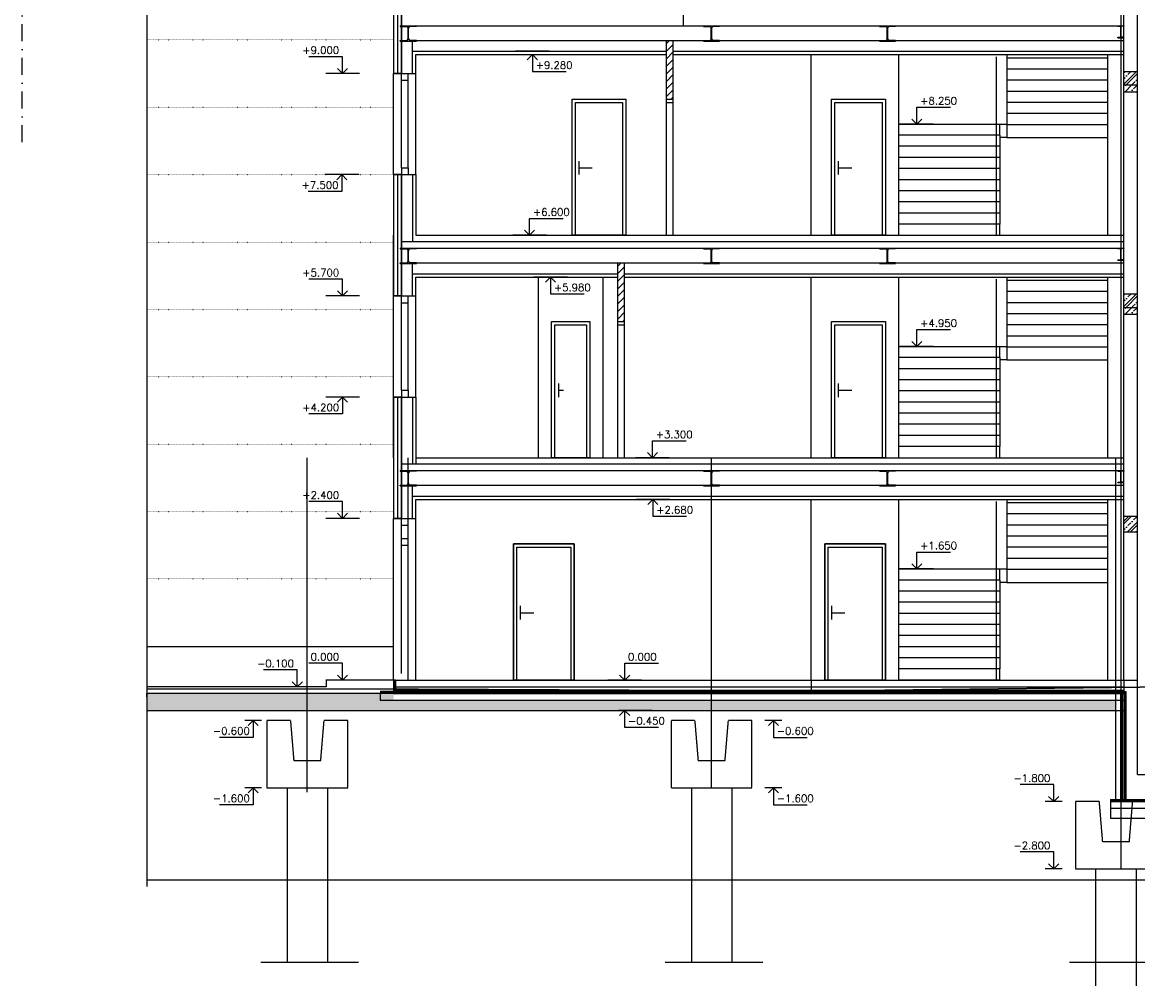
# Model space of a CAD drawing. Header units: millimetres. Extents: x 6435372 to 7248404, y 1559872 to 1886246.
# Tile 13 of 208: x 6646314 to 6662866, y 1568511 to 1582805. Entities that reach past the tile are written whole.
import ezdxf
from ezdxf.enums import TextEntityAlignment as Align

# ---------------------------------------------------------------- set-up
doc = ezdxf.new("R2010")
doc.units = ezdxf.units.MM
for name, pattern in [('DASHDOT', [1, 0.5, -0.25, 0, -0.25]), ('DASHED', [0.75, 0.5, -0.25]), ('DOT', [6.35, 0, -6.35]), ('IZOLACE_VODOTESNA_0.5', [30, 15, -15])]:
    doc.linetypes.add(name, pattern=pattern)
doc.layers.add('matrice DPS', color=122, linetype='Continuous')
doc.layers.add('pohledy', color=7, linetype='Continuous', lineweight=25)
doc.styles.get("Standard").update_dxf_attribs({"font": 'romans.shx'})
doc.linetypes.add('IZOLACE_POLYSTYREN_EXPANDOVANY', pattern='A,1,[224,CADKON.SHX,S=0.01,R=0,X=-0.5,Y=-1.74],-2', length=3)
doc.linetypes.add('IZOLACE_PROTIOTRESOVA', pattern='A,0.001,[219,CADKON.SHX,S=1,R=0,X=0,Y=0],-1,[219,CADKON.SHX,S=1,R=180,X=1,Y=0],-1', length=2.001)
doc.linetypes.add('IZOLACE_TEPELNA_U', pattern='A,0.00254,-2.54,[216,CADKON.SHX,S=2.54,R=0,X=-2.54,Y=0],-15.24,[216,CADKON.SHX,S=2.54,R=180,X=2.54,Y=0],-2.54', length=20.32254)
doc.linetypes.add('PRERUSENI', pattern='A,60,[100,CADKON.SHX,S=2.5,R=0,X=0,Y=0],-10', length=70)
pattern_1 = [(45, (6565097.95, 1436262.96), (-106.06602, 106.06602), []), (45, (6565140.38, 1436262.96), (-106.06602, 106.06602), []), (45, (6565225.23, 1436262.96), (-63.63961, 148.49242), [60, -30, 0, -30])]

# ---------------------------------------------------------------- blocks, each defined once
blk = doc.blocks.new('*U1125')
at = {"color": 0, "linetype": 'ByBlock', "lineweight": -2}
blk.add_lwpolyline([(-1.5, 1.5), (0, 0), (1.5, 1.5), (0, 0), (0, 5), (10, 5)], dxfattribs=at)
blk = doc.blocks.new('*U1126')
at = {"color": 0, "linetype": 'ByBlock', "lineweight": -2}
blk.add_lwpolyline([(-1.5, 1.5), (0, 0), (1.5, 1.5), (0, 0), (0, 5), (10, 5)], dxfattribs=at)
blk = doc.blocks.new('*U1137')
at = {"color": 0, "linetype": 'ByBlock', "lineweight": -2}
blk.add_lwpolyline([(-1.5, -1.5), (0, 0), (1.5, -1.5), (0, 0), (0, -5), (10, -5)], dxfattribs=at)
blk = doc.blocks.new('*U1118')
at = {"layer": 'pohledy'}
for p, q in [((450, 2020), (-450, 2020)), ((-450, 2020), (-450, 0)), ((450, 0), (450, 2020)), ((-450, 0), (450, 0))]:
    blk.add_line(p, q, dxfattribs=at)
blk = doc.blocks.new('*U1146')
at = {"color": 0, "linetype": 'ByBlock', "lineweight": -2}
blk.add_lwpolyline([(-1.5, 1.5), (0, 0), (1.5, 1.5), (0, 0), (0, 5), (10, 5)], dxfattribs=at)
blk = doc.blocks.new('*U1145')
at = {"color": 0, "linetype": 'ByBlock', "lineweight": -2}
blk.add_lwpolyline([(-1.5, 1.5), (0, 0), (1.5, 1.5), (0, 0), (0, 5), (10, 5)], dxfattribs=at)
blk = doc.blocks.new('CK_S_EXT_HEAHEA240')
for p, q in [((-120, 115), (120, 115)), ((-120, 115), (-120, 103)), ((-120, 103), (-24.75, 103)), ((-3.75, -82), (-3.75, 82)), ((3.75, -82), (3.75, 82)), ((120, 103), (24.75, 103)), ((120, 115), (120, 103)), ((-120, -115), (-120, -103)), ((-120, -103), (-24.75, -103)), ((-120, -115), (120, -115)), ((120, -103), (24.75, -103)), ((120, -115), (120, -103))]:
    blk.add_line(p, q)
for centre, start, end in [((-24.75, 82), 0, 90), ((24.75, 82), 90, 180), ((-24.75, -82), 270, 0), ((24.75, -82), 180, 270)]:
    blk.add_arc(centre, 21, start, end)
blk = doc.blocks.new('*U1154')
at = {"color": 0, "linetype": 'ByBlock', "lineweight": -2}
blk.add_lwpolyline([(-1.5, -1.5), (0, 0), (1.5, -1.5), (0, 0), (0, -5), (10, -5)], dxfattribs=at)
blk = doc.blocks.new('*U1155')
at = {"color": 0, "linetype": 'ByBlock', "lineweight": -2}
blk.add_lwpolyline([(-1.5, -1.5), (0, 0), (1.5, -1.5), (0, 0), (0, -5), (10, -5)], dxfattribs=at)
blk = doc.blocks.new('*U1144')
at = {"color": 0, "linetype": 'ByBlock', "lineweight": -2}
blk.add_lwpolyline([(-1.5, 1.5), (0, 0), (1.5, 1.5), (0, 0), (0, 5), (10, 5)], dxfattribs=at)
blk = doc.blocks.new('*U1143')
at = {"color": 0, "linetype": 'ByBlock', "lineweight": -2}
blk.add_lwpolyline([(-1.5, 1.5), (0, 0), (1.5, 1.5), (0, 0), (0, 5), (10, 5)], dxfattribs=at)
blk = doc.blocks.new('*U1148')
at = {"color": 0, "linetype": 'ByBlock', "lineweight": -2}
blk.add_lwpolyline([(-1.5, -1.5), (0, 0), (1.5, -1.5), (0, 0), (0, -5), (10, -5)], dxfattribs=at)
blk = doc.blocks.new('*U1142')
at = {"color": 0, "linetype": 'ByBlock', "lineweight": -2}
blk.add_lwpolyline([(-1.5, 1.5), (0, 0), (1.5, 1.5), (0, 0), (0, 5), (10, 5)], dxfattribs=at)
blk = doc.blocks.new('*U1147')
at = {"color": 0, "linetype": 'ByBlock', "lineweight": -2}
blk.add_lwpolyline([(-1.5, -1.5), (0, 0), (1.5, -1.5), (0, 0), (0, -5), (10, -5)], dxfattribs=at)
blk = doc.blocks.new('*U1127')
at = {"color": 0, "linetype": 'ByBlock', "lineweight": -2}
blk.add_lwpolyline([(-1.5, 1.5), (0, 0), (1.5, 1.5), (0, 0), (0, 5), (10, 5)], dxfattribs=at)
blk = doc.blocks.new('*U1132')
at = {"color": 0, "linetype": 'ByBlock', "lineweight": -2}
blk.add_lwpolyline([(-1.5, 1.5), (0, 0), (1.5, 1.5), (0, 0), (0, 5), (10, 5)], dxfattribs=at)
blk = doc.blocks.new('*U1131')
at = {"color": 0, "linetype": 'ByBlock', "lineweight": -2}
blk.add_lwpolyline([(-1.5, 1.5), (0, 0), (1.5, 1.5), (0, 0), (0, 5), (10, 5)], dxfattribs=at)
blk = doc.blocks.new('*U1130')
at = {"color": 0, "linetype": 'ByBlock', "lineweight": -2}
blk.add_lwpolyline([(-1.5, 1.5), (0, 0), (1.5, 1.5), (0, 0), (0, 5), (10, 5)], dxfattribs=at)
blk = doc.blocks.new('CK_S_EXT_IPEIPE180')
for p, q in [((-45.5, 90), (45.5, 90)), ((-45.5, 90), (-45.5, 82)), ((-45.5, 82), (-11.65, 82)), ((-2.65, -73), (-2.65, 73)), ((2.65, -73), (2.65, 73)), ((45.5, 82), (11.65, 82)), ((45.5, 90), (45.5, 82)), ((-45.5, -90), (-45.5, -82)), ((-45.5, -82), (-11.65, -82)), ((-45.5, -90), (45.5, -90)), ((45.5, -82), (11.65, -82)), ((45.5, -90), (45.5, -82))]:
    blk.add_line(p, q)
for centre, start, end in [((-11.65, 73), 0, 90), ((11.65, 73), 90, 180), ((-11.65, -73), 270, 0), ((11.65, -73), 180, 270)]:
    blk.add_arc(centre, 9, start, end)
blk = doc.blocks.new('*U1166')
at = {"color": 0, "linetype": 'ByBlock', "lineweight": -2}
blk.add_lwpolyline([(-1.5, -1.5), (0, 0), (1.5, -1.5), (0, 0), (0, -5), (10, -5)], dxfattribs=at)
blk = doc.blocks.new('*U1167')
at = {"color": 0, "linetype": 'ByBlock', "lineweight": -2}
blk.add_lwpolyline([(-1.5, -1.5), (0, 0), (1.5, -1.5), (0, 0), (0, -5), (10, -5)], dxfattribs=at)
blk = doc.blocks.new('*U1168')
at = {"color": 0, "linetype": 'ByBlock', "lineweight": -2}
blk.add_lwpolyline([(-1.5, -1.5), (0, 0), (1.5, -1.5), (0, 0), (0, -5), (10, -5)], dxfattribs=at)
blk = doc.blocks.new('*U1169')
at = {"color": 0, "linetype": 'ByBlock', "lineweight": -2}
blk.add_lwpolyline([(-1.5, -1.5), (0, 0), (1.5, -1.5), (0, 0), (0, -5), (10, -5)], dxfattribs=at)
blk = doc.blocks.new('*U1153')
at = {"color": 0, "linetype": 'ByBlock', "lineweight": -2}
blk.add_lwpolyline([(-1.5, -1.5), (0, 0), (1.5, -1.5), (0, 0), (0, -5), (10, -5)], dxfattribs=at)
blk = doc.blocks.new('*U1172')
at = {"color": 0, "linetype": 'ByBlock', "lineweight": -2}
blk.add_lwpolyline([(-1.5, 1.5), (0, 0), (1.5, 1.5), (0, 0), (0, 5), (10, 5)], dxfattribs=at)
blk = doc.blocks.new('*U1173')
at = {"color": 0, "linetype": 'ByBlock', "lineweight": -2}
blk.add_lwpolyline([(-1.5, 1.5), (0, 0), (1.5, 1.5), (0, 0), (0, 5), (10, 5)], dxfattribs=at)

msp = doc.modelspace()

# ---------------------------------------------------------------- hatches: boundary and pattern name
at = {"layer": 'matrice DPS'}
h = msp.add_hatch(dxfattribs=at)
h.set_pattern_fill('ANSI31', color=256, scale=25, style=0)
h.set_pattern_definition([(45, (6565097.95, 1436262.96), (-56.1266, 56.1266), [])])
h.paths.add_polyline_path([(6655872.3, 1582325.4), (6655872.3, 1581665.4), (6655972.3, 1581665.4), (6655972.3, 1582325.4), (6655972.3, 1582375.4), (6655872.3, 1582375.4)])
h.paths.add_polyline_path([(6655152.3, 1579025.4), (6655152.3, 1578365.4), (6655252.3, 1578365.4), (6655252.3, 1579025.4), (6655252.3, 1579075.4), (6655152.3, 1579075.4)])
h.paths.add_polyline_path([(6655152.3, 1579235.4), (6655252.3, 1579235.4), (6655252.3, 1579075.4), (6655152.3, 1579075.4)], flags=0)
h.paths.add_polyline_path([(6655872.3, 1582535.4), (6655972.3, 1582535.4), (6655972.3, 1582375.4), (6655872.3, 1582375.4)], flags=0)
at = {"layer": 'matrice DPS', "transparency": 33554661}
h = msp.add_hatch(dxfattribs=at)
h.set_pattern_fill('BETON-ZELEZOBETON', color=256, scale=30, style=0)
h.set_pattern_definition([(45, (6565097.95, 1439562.96), (-106.06602, 106.06602), []), (45, (6565140.38, 1439562.96), (-106.06602, 106.06602), []), (45, (6565225.23, 1439562.96), (-63.63961, 148.49242), [60, -30, 0, -30])])
h.paths.add_polyline_path([(6664662.3, 1581875.4), (6664662.3, 1582075.4), (6664462.3, 1582075.4), (6664462.3, 1581875.4)])
h.paths.add_polyline_path([(6662862.3, 1581875.4), (6662862.3, 1582075.4), (6662662.3, 1582075.4), (6662662.3, 1581875.4)])
h = msp.add_hatch(dxfattribs=at)
h.set_pattern_fill('BETON-PROSTY', color=256, scale=30, style=0)
h.set_pattern_definition([(45, (6565097.95, 1439562.96), (-84.85281, 84.85281), []), (45, (6565182.8, 1439562.96), (-42.42641, 127.27922), [60, -30, 0, -30])])
h.paths.add_polyline_path([(6664662.3, 1581875.4), (6664462.3, 1581875.4), (6664462.3, 1581775.4), (6664662.3, 1581775.4)])
h.paths.add_polyline_path([(6662862.3, 1581875.4), (6662662.3, 1581875.4), (6662662.3, 1581775.4), (6662862.3, 1581775.4)])
h = msp.add_hatch(dxfattribs=at)
h.set_pattern_fill('BETON-ZELEZOBETON', color=256, scale=30, style=0)
h.set_pattern_definition(pattern_1)
h.paths.add_polyline_path([(6664662.3, 1578575.4), (6664662.3, 1578775.4), (6664462.3, 1578775.4), (6664462.3, 1578575.4)])
h.paths.add_polyline_path([(6662862.3, 1578575.4), (6662862.3, 1578775.4), (6662662.3, 1578775.4), (6662662.3, 1578575.4)])
h = msp.add_hatch(dxfattribs=at)
h.set_pattern_fill('BETON-PROSTY', color=256, scale=30, style=0)
h.set_pattern_definition([(45, (6565097.95, 1436262.96), (-84.85281, 84.85281), []), (45, (6565182.8, 1436262.96), (-42.42641, 127.27922), [60, -30, 0, -30])])
h.paths.add_polyline_path([(6664662.3, 1578575.4), (6664462.3, 1578575.4), (6664462.3, 1578475.4), (6664662.3, 1578475.4)])
h.paths.add_polyline_path([(6662862.3, 1578575.4), (6662662.3, 1578575.4), (6662662.3, 1578475.4), (6662862.3, 1578475.4)])
h = msp.add_hatch(dxfattribs=at)
h.set_pattern_fill('BETON-ZELEZOBETON', color=256, scale=30, style=0)
h.set_pattern_definition(pattern_1)
h.paths.add_polyline_path([(6662662.3, 1575245.4), (6662862.3, 1575245.4), (6662862.3, 1575475.4), (6662662.3, 1575475.4)])
h.paths.add_polyline_path([(6664462.3, 1575245.4), (6664662.3, 1575245.4), (6664662.3, 1575475.4), (6664462.3, 1575475.4)])
at = {"layer": 'matrice DPS'}
h = msp.add_hatch(dxfattribs=at)
h.set_pattern_fill('AR-CONC', color=256, style=0)
h.set_pattern_definition([(50, (6565097.95, 1436262.96), (182.18467, -15.93909), [19.05, -209.55]), (355, (6565097.95, 1436262.96), (-35.24283, 191.05664), [15.24, -167.64]), (100.451, (6565113.14, 1436261.63), (146.9425, 175.11669), [16.19, -178.09]), (46.1842, (6565097.95, 1436313.76), (271.07904, -42.04233), [28.575, -314.325]), (96.6356, (6565120.54, 1436310.26), (237.40423, 247.42556), [24.285, -267.135]), (351.184, (6565097.95, 1436313.76), (237.4046, 247.4251), [22.86, -251.46]), (21, (6565123.35, 1436301.06), (151.61488, -102.26552), [19.05, -209.55]), (326, (6565123.35, 1436301.06), (61.80203, 184.18797), [15.24, -167.64]), (71.4514, (6565135.99, 1436292.54), (213.4165, 81.92286), [16.19, -178.09]), (37.5, (6565097.95, 1436262.96), (3.088603, 84.55504), [0, -165.608, 0, -170.18, 0, -168.275]), (7.5, (6565097.95, 1436262.96), (66.819663, 100.180575), [0, -97.028, 0, -161.798, 0, -64.135]), (327.5, (6565041.31, 1436262.96), (135.590595, -5.728744), [0, -63.5, 0, -198.12, 0, -262.89]), (317.5, (6565015.91, 1436262.96), (148.12918, 25.42649), [0, -82.55, 0, -131.572, 0, -186.69])])
h.paths.add_polyline_path([(6657145.3, 1572682.9), (6657145.3, 1572957.9), (6657310.3, 1572957.9), (6657310.3, 1572682.9)], flags=24)
h.paths.add_polyline_path([(6650542.3, 1572845.4), (6650542.3, 1572595.4), (6656542.3, 1572595.4), (6656542.3, 1572745.4), (6651822.3, 1572745.4), (6651822.3, 1572845.4)])
h.paths.add_polyline_path([(6656542.3, 1572745.4), (6662542.3, 1572745.4), (6662542.3, 1572595.4), (6656542.3, 1572595.4)])
h.paths.add_polyline_path([(6650542.3, 1572595.4), (6650542.3, 1572845.4), (6648163, 1572845.4), (6648163, 1572595.4)])

# ---------------------------------------------------------------- linework, layer by layer
at = {"layer": 'matrice DPS', "linetype": 'PRERUSENI'}
for p, q in [((6648163, 1590167), (6648163, 1569982.4)), ((6662614.1, 1586420.4), (6662614.1, 1570235.1)), ((6649855.5, 1568860.8), (6651304.9, 1568860.8)), ((6655855.5, 1568860.8), (6657304.9, 1568860.8)), ((6661855.5, 1568860.8), (6663304.9, 1568860.8))]:
    msp.add_line(p, q, dxfattribs=at)
at = {"layer": 'matrice DPS', "linetype": 'DASHDOT', "ltscale": 500}
msp.add_line((6646313.6, 1581027), (6646313.6, 1584527), dxfattribs=at)
at = {"layer": 'matrice DPS'}
for p, q in [((6651822.3, 1583715.4), (6651822.3, 1582045.4)), ((6651942.3, 1583715.4), (6651942.3, 1582045.4)), ((6651942.3, 1582045.4), (6651942.3, 1583119.6)), ((6662662.3, 1576345.4), (6662662.3, 1583095.7)), ((6662862.3, 1576345.4), (6662862.3, 1583158.6)), ((6656127.3, 1582755.4), (6656127.3, 1583065.4)), ((6651942.3, 1582755.4), (6662662.3, 1582755.4)), ((6652102.3, 1582045.4), (6652102.3, 1582525.4)), ((6652162.3, 1582535.4), (6662662.3, 1582535.4)), ((6655872.3, 1582325.4), (6655872.3, 1582535.4)), ((6655972.3, 1582325.4), (6655972.3, 1582535.4)), ((6652102.3, 1582375.4), (6655872.3, 1582375.4)), ((6652152.3, 1582325.4), (6655872.3, 1582325.4)), ((6652152.3, 1582045.4), (6652152.3, 1582325.4)), ((6654133, 1582375.4), (6653633, 1582375.4)), ((6655872.3, 1579645.4), (6655872.3, 1582325.4)), ((6655872.3, 1581665.4), (6655872.3, 1582325.4)), ((6655972.3, 1582375.4), (6662662.3, 1582375.4)), ((6655972.3, 1582325.4), (6662662.3, 1582325.4)), ((6655972.3, 1581665.4), (6655972.3, 1582325.4)), ((6658022.3, 1579645.4), (6658022.3, 1582325.4)), ((6659322.3, 1579645.4), (6659322.3, 1582325.4)), ((6660772.3, 1579645.4), (6660772.3, 1582295.4)), ((6660922.3, 1582325.4), (6660922.3, 1582006.3)), ((6660922.3, 1582280.4), (6662422.3, 1582280.4)), ((6662422.3, 1581095.4), (6662422.3, 1582325.4)), ((6662422.3, 1579645.4), (6662422.3, 1582325.4)), ((6660922.3, 1582115.4), (6662422.3, 1582115.4)), ((6651316, 1582045.4), (6650816, 1582045.4)), ((6651822.3, 1582045.4), (6652152.3, 1582045.4)), ((6651822.3, 1580545.4), (6651822.3, 1582045.4)), ((6651942.3, 1582045.4), (6651822.3, 1582045.4)), ((6651942.3, 1581945.4), (6651942.3, 1582045.4)), ((6651942.3, 1580645.4), (6651942.3, 1581945.4)), ((6651942.3, 1581945.4), (6652042.3, 1581945.4)), ((6652042.3, 1581945.4), (6652042.3, 1582045.4)), ((6652042.3, 1580645.4), (6652042.3, 1581945.4)), ((6652152.3, 1580545.4), (6652152.3, 1582045.4)), ((6660922.3, 1582006.3), (6660922.3, 1581841.3)), ((6660922.3, 1581950.4), (6662422.3, 1581950.4)), ((6662662.3, 1582075.4), (6662862.3, 1582075.4)), ((6660922.3, 1581841.3), (6660922.3, 1581676.3)), ((6660922.3, 1581785.4), (6662422.3, 1581785.4)), ((6662662.3, 1581875.4), (6662862.3, 1581875.4)), ((6662662.3, 1581775.4), (6662862.3, 1581775.4)), ((6655872.3, 1579645.4), (6655872.3, 1581665.4)), ((6655872.3, 1581665.4), (6655972.3, 1581665.4)), ((6655872.3, 1581615.4), (6655972.3, 1581615.4)), ((6655972.3, 1579645.4), (6655972.3, 1581665.4)), ((6660922.3, 1581676.3), (6660922.3, 1581511.3)), ((6660922.3, 1581620.4), (6662422.3, 1581620.4)), ((6660922.3, 1581511.3), (6660922.3, 1581346.3)), ((6660922.3, 1581455.4), (6662422.3, 1581455.4)), ((6659322.3, 1581295.4), (6660822.3, 1581295.4)), ((6659837.9, 1581295.4), (6659337.9, 1581295.4)), ((6660822.3, 1581295.4), (6660922.3, 1581295.4)), ((6660822.3, 1581130.4), (6660822.3, 1581295.4)), ((6660922.3, 1581346.3), (6660922.3, 1581095.4)), ((6660922.3, 1581290.4), (6662422.3, 1581290.4)), ((6660822.3, 1581130.4), (6659322.3, 1581130.4)), ((6660822.3, 1581130.4), (6660822.3, 1580965.4)), ((6660822.3, 1580965.4), (6659322.3, 1580965.4)), ((6660922.3, 1581095.4), (6660822.3, 1581095.4)), ((6660822.3, 1580965.4), (6660822.3, 1580800.4)), ((6660922.3, 1581095.4), (6662422.3, 1581095.4)), ((6660822.3, 1580800.4), (6659322.3, 1580800.4)), ((6660822.3, 1580800.4), (6660822.3, 1580635.4)), ((6651942.3, 1580645.4), (6652042.3, 1580645.4)), ((6651942.3, 1580645.4), (6651942.3, 1580545.4)), ((6652042.3, 1580645.4), (6652042.3, 1580545.4)), ((6654572.3, 1580745.4), (6654572.3, 1580545.4)), ((6654572.3, 1580645.4), (6654772.3, 1580645.4)), ((6658422.3, 1580745.4), (6658422.3, 1580545.4)), ((6658422.3, 1580645.4), (6658622.3, 1580645.4)), ((6660822.3, 1580635.4), (6659322.3, 1580635.4)), ((6660822.3, 1580635.4), (6660822.3, 1580470.4)), ((6651305.5, 1580545.4), (6650805.5, 1580545.4)), ((6651822.3, 1580545.4), (6651822.3, 1578745.4)), ((6651822.3, 1580545.4), (6652152.3, 1580545.4)), ((6651942.3, 1580545.4), (6651822.3, 1580545.4)), ((6651942.3, 1578745.4), (6651942.3, 1580545.4)), ((6651942.3, 1580545.4), (6651942.3, 1578745.4)), ((6652102.3, 1580545.4), (6652102.3, 1579555.4)), ((6652152.3, 1580545.4), (6652152.3, 1579645.4)), ((6660822.3, 1580470.4), (6659322.3, 1580470.4)), ((6660822.3, 1580470.4), (6660822.3, 1580305.4)), ((6660822.3, 1580305.4), (6659322.3, 1580305.4)), ((6660822.3, 1580305.4), (6660822.3, 1580140.4)), ((6660822.3, 1580140.4), (6659322.3, 1580140.4)), ((6660822.3, 1580140.4), (6660822.3, 1579975.4)), ((6660822.3, 1579975.4), (6659322.3, 1579975.4)), ((6660822.3, 1579975.4), (6660822.3, 1579810.4)), ((6660822.3, 1579810.4), (6659322.3, 1579810.4)), ((6660822.3, 1579645.4), (6660822.3, 1579810.4)), ((6651822.3, 1576345.4), (6651822.3, 1579645.4)), ((6652152.3, 1579645.4), (6662662.3, 1579645.4)), ((6654090.8, 1579645.4), (6653590.8, 1579645.4)), ((6662662.3, 1576345.4), (6662662.3, 1579645.4)), ((6662862.3, 1576345.4), (6662862.3, 1579645.4)), ((6651942.3, 1579555.4), (6662662.3, 1579555.4)), ((6651942.3, 1579455.4), (6662662.3, 1579455.4)), ((6652102.3, 1578745.4), (6652102.3, 1579225.4)), ((6652162.3, 1579235.4), (6662662.3, 1579235.4)), ((6655152.3, 1579025.4), (6655152.3, 1579235.4)), ((6655252.3, 1579025.4), (6655252.3, 1579235.4)), ((6652102.3, 1579075.4), (6655152.3, 1579075.4)), ((6652152.3, 1579025.4), (6655152.3, 1579025.4)), ((6652152.3, 1578745.4), (6652152.3, 1579025.4)), ((6654402.4, 1579025.4), (6653902.4, 1579025.4)), ((6653972.3, 1576345.4), (6653972.3, 1579025.4)), ((6653972.3, 1576345.4), (6653972.3, 1579025.4)), ((6654930.9, 1579025.4), (6654930.9, 1576345.4)), ((6655152.3, 1578365.4), (6655152.3, 1579025.4)), ((6655252.3, 1579075.4), (6662662.3, 1579075.4)), ((6655252.3, 1579025.4), (6662662.3, 1579025.4)), ((6655252.3, 1578365.4), (6655252.3, 1579025.4)), ((6658022.3, 1576345.4), (6658022.3, 1579025.4)), ((6659322.3, 1576345.4), (6659322.3, 1579025.4)), ((6660772.3, 1576345.4), (6660772.3, 1578995.4)), ((6660922.3, 1579025.4), (6660922.3, 1578706.3)), ((6660922.3, 1578980.4), (6662422.3, 1578980.4)), ((6662422.3, 1577795.4), (6662422.3, 1579025.4)), ((6662422.3, 1576345.4), (6662422.3, 1579025.4)), ((6660922.3, 1578815.4), (6662422.3, 1578815.4)), ((6651316, 1578745.4), (6650816, 1578745.4)), ((6651822.3, 1578745.4), (6652152.3, 1578745.4)), ((6651822.3, 1577245.4), (6651822.3, 1578745.4)), ((6651942.3, 1578745.4), (6651822.3, 1578745.4)), ((6651942.3, 1578645.4), (6651942.3, 1578745.4)), ((6651942.3, 1577345.4), (6651942.3, 1578645.4)), ((6651942.3, 1578645.4), (6652042.3, 1578645.4)), ((6652042.3, 1578645.4), (6652042.3, 1578745.4)), ((6652042.3, 1577345.4), (6652042.3, 1578645.4)), ((6652152.3, 1577245.4), (6652152.3, 1578745.4)), ((6660922.3, 1578706.3), (6660922.3, 1578541.3)), ((6660922.3, 1578650.4), (6662422.3, 1578650.4)), ((6662662.3, 1578775.4), (6662862.3, 1578775.4)), ((6660922.3, 1578541.3), (6660922.3, 1578376.3)), ((6660922.3, 1578485.4), (6662422.3, 1578485.4)), ((6662662.3, 1578575.4), (6662862.3, 1578575.4)), ((6662662.3, 1578475.4), (6662862.3, 1578475.4)), ((6655152.3, 1578365.4), (6655252.3, 1578365.4)), ((6655152.3, 1576345.4), (6655152.3, 1578365.4)), ((6655152.3, 1578315.4), (6655252.3, 1578315.4)), ((6655252.3, 1576345.4), (6655252.3, 1578365.4)), ((6660922.3, 1578376.3), (6660922.3, 1578211.3)), ((6660922.3, 1578320.4), (6662422.3, 1578320.4)), ((6660922.3, 1578211.3), (6660922.3, 1578046.3)), ((6660922.3, 1578155.4), (6662422.3, 1578155.4)), ((6659322.3, 1577995.4), (6660822.3, 1577995.4)), ((6659837.9, 1577995.4), (6659337.9, 1577995.4)), ((6660822.3, 1577995.4), (6660922.3, 1577995.4)), ((6660822.3, 1577830.4), (6660822.3, 1577995.4)), ((6660922.3, 1578046.3), (6660922.3, 1577795.4)), ((6660922.3, 1577990.4), (6662422.3, 1577990.4)), ((6660822.3, 1577830.4), (6659322.3, 1577830.4)), ((6660822.3, 1577830.4), (6660822.3, 1577665.4)), ((6660922.3, 1577795.4), (6660822.3, 1577795.4)), ((6660922.3, 1577795.4), (6662422.3, 1577795.4)), ((6660822.3, 1577665.4), (6659322.3, 1577665.4)), ((6660822.3, 1577665.4), (6660822.3, 1577500.4)), ((6660822.3, 1577500.4), (6659322.3, 1577500.4)), ((6660822.3, 1577500.4), (6660822.3, 1577335.4)), ((6651942.3, 1577345.4), (6652042.3, 1577345.4)), ((6651942.3, 1577345.4), (6651942.3, 1577245.4)), ((6652042.3, 1577345.4), (6652042.3, 1577245.4)), ((6654268.8, 1577445.4), (6654268.8, 1577245.4)), ((6654268.8, 1577345.4), (6654345.8, 1577345.4)), ((6658422.3, 1577445.4), (6658422.3, 1577245.4)), ((6658422.3, 1577345.4), (6658622.3, 1577345.4)), ((6660822.3, 1577335.4), (6659322.3, 1577335.4)), ((6660822.3, 1577335.4), (6660822.3, 1577170.4)), ((6651316, 1577245.4), (6650816, 1577245.4)), ((6651822.3, 1577245.4), (6651822.3, 1575445.4)), ((6651822.3, 1577245.4), (6652152.3, 1577245.4)), ((6651872.3, 1577245.4), (6651822.3, 1577245.4)), ((6651942.3, 1577245.4), (6651822.3, 1577245.4)), ((6651942.3, 1575445.4), (6651942.3, 1577245.4)), ((6651942.3, 1577245.4), (6651942.3, 1575445.4)), ((6652102.3, 1577245.4), (6652102.3, 1576255.4)), ((6652152.3, 1577245.4), (6652152.3, 1576345.4)), ((6660822.3, 1577170.4), (6659322.3, 1577170.4)), ((6660822.3, 1577170.4), (6660822.3, 1577005.4)), ((6660822.3, 1577005.4), (6659322.3, 1577005.4)), ((6660822.3, 1577005.4), (6660822.3, 1576840.4)), ((6660822.3, 1576840.4), (6659322.3, 1576840.4)), ((6660822.3, 1576840.4), (6660822.3, 1576675.4)), ((6660822.3, 1576675.4), (6659322.3, 1576675.4)), ((6660822.3, 1576675.4), (6660822.3, 1576510.4)), ((6660822.3, 1576510.4), (6659322.3, 1576510.4)), ((6660822.3, 1576345.4), (6660822.3, 1576510.4)), ((6650542.3, 1571383.2), (6650542.3, 1576345.4)), ((6652042.3, 1573045.4), (6652042.3, 1576345.4)), ((6652152.3, 1576345.4), (6662662.3, 1576345.4)), ((6652152.3, 1576345.4), (6652152.3, 1576255.4)), ((6655914.3, 1576345.4), (6655414.3, 1576345.4)), ((6656542.3, 1571458.1), (6656542.3, 1576345.4)), ((6662542.3, 1571239.5), (6662542.3, 1576345.4)), ((6662662.3, 1573045.4), (6662662.3, 1576345.4)), ((6662662.3, 1573045.4), (6662662.3, 1576345.4)), ((6662662.3, 1573045.4), (6662662.3, 1576345.4)), ((6662862.3, 1573045.4), (6662862.3, 1576345.4)), ((6662862.3, 1573045.4), (6662862.3, 1576345.4)), ((6662862.3, 1571645.4), (6662862.3, 1576345.4)), ((6651942.3, 1576255.4), (6662662.3, 1576255.4)), ((6651942.3, 1576155.4), (6662662.3, 1576155.4)), ((6652102.3, 1575445.4), (6652102.3, 1575925.4)), ((6652162.3, 1575935.4), (6662662.3, 1575935.4)), ((6652102.3, 1575775.4), (6662662.3, 1575775.4)), ((6652152.3, 1575725.4), (6662662.3, 1575725.4)), ((6652152.3, 1575445.4), (6652152.3, 1575725.4)), ((6652152.3, 1575445.4), (6652152.3, 1575725.4)), ((6655921.4, 1575725.4), (6655421.4, 1575725.4)), ((6658022.3, 1573045.4), (6658022.3, 1575725.4)), ((6659322.3, 1573045.4), (6659322.3, 1575725.4)), ((6660772.3, 1573045.4), (6660772.3, 1575695.4)), ((6660922.3, 1575725.4), (6660922.3, 1575406.3)), ((6660922.3, 1575680.4), (6662422.3, 1575680.4)), ((6662422.3, 1573045.4), (6662422.3, 1575725.4)), ((6660922.3, 1575515.4), (6662422.3, 1575515.4)), ((6662662.3, 1575475.4), (6662862.3, 1575475.4)), ((6651316, 1575445.4), (6650816, 1575445.4)), ((6651822.3, 1573045.4), (6651822.3, 1575445.4)), ((6651822.3, 1575445.4), (6652152.3, 1575445.4)), ((6651872.3, 1575445.4), (6651822.3, 1575445.4)), ((6651942.3, 1575445.4), (6651822.3, 1575445.4)), ((6651942.3, 1575345.4), (6651942.3, 1575445.4)), ((6651942.3, 1573145.4), (6651942.3, 1575345.4)), ((6651942.3, 1575345.4), (6652042.3, 1575345.4)), ((6652042.3, 1575345.4), (6652042.3, 1575445.4)), ((6652042.3, 1573145.4), (6652042.3, 1575345.4)), ((6652152.3, 1573045.4), (6652152.3, 1575445.4)), ((6660922.3, 1575406.3), (6660922.3, 1575241.3)), ((6660922.3, 1575350.4), (6662422.3, 1575350.4)), ((6651942.3, 1575145.4), (6652042.3, 1575145.4)), ((6660922.3, 1575241.3), (6660922.3, 1575076.3)), ((6660922.3, 1575185.4), (6662422.3, 1575185.4)), ((6662662.3, 1575245.4), (6662862.3, 1575245.4)), ((6651942.3, 1575045.4), (6652042.3, 1575045.4)), ((6660922.3, 1575076.3), (6660922.3, 1574911.3)), ((6660922.3, 1575020.4), (6662422.3, 1575020.4)), ((6660922.3, 1574911.3), (6660922.3, 1574746.3)), ((6660922.3, 1574855.4), (6662422.3, 1574855.4)), ((6659322.3, 1574695.4), (6660822.3, 1574695.4)), ((6659837.9, 1574695.4), (6659337.9, 1574695.4)), ((6660822.3, 1574530.4), (6660822.3, 1574695.4)), ((6660822.3, 1574695.4), (6660922.3, 1574695.4)), ((6660922.3, 1574746.3), (6660922.3, 1574495.4)), ((6660922.3, 1574690.4), (6662422.3, 1574690.4)), ((6660822.3, 1574530.4), (6659322.3, 1574530.4)), ((6660822.3, 1574530.4), (6660822.3, 1574365.4)), ((6660922.3, 1574495.4), (6660822.3, 1574495.4)), ((6660922.3, 1574495.4), (6662422.3, 1574495.4)), ((6660822.3, 1574365.4), (6659322.3, 1574365.4)), ((6660822.3, 1574365.4), (6660822.3, 1574200.4)), ((6660822.3, 1574200.4), (6659322.3, 1574200.4)), ((6660822.3, 1574200.4), (6660822.3, 1574035.4)), ((6653702.3, 1574145.4), (6653702.3, 1573945.4)), ((6653702.3, 1574045.4), (6653902.3, 1574045.4)), ((6658322.3, 1574145.4), (6658322.3, 1573945.4)), ((6658322.3, 1574045.4), (6658522.3, 1574045.4)), ((6660822.3, 1574035.4), (6659322.3, 1574035.4)), ((6660822.3, 1574035.4), (6660822.3, 1573870.4)), ((6660822.3, 1573870.4), (6659322.3, 1573870.4)), ((6660822.3, 1573870.4), (6660822.3, 1573705.4)), ((6660822.3, 1573705.4), (6659322.3, 1573705.4)), ((6660822.3, 1573705.4), (6660822.3, 1573540.4)), ((6648163, 1573545.4), (6651822.3, 1573545.4)), ((6660822.3, 1573540.4), (6659322.3, 1573540.4)), ((6660822.3, 1573540.4), (6660822.3, 1573375.4)), ((6660822.3, 1573375.4), (6659322.3, 1573375.4)), ((6660822.3, 1573375.4), (6660822.3, 1573210.4)), ((6660822.3, 1573210.4), (6659322.3, 1573210.4)), ((6660822.3, 1573045.4), (6660822.3, 1573210.4)), ((6651316, 1573045.4), (6650816, 1573045.4)), ((6650822.3, 1573045.4), (6650822.3, 1572945.4)), ((6651822.3, 1573045.4), (6650822.3, 1573045.4)), ((6651822.3, 1573045.4), (6662662.3, 1573045.4)), ((6651852.3, 1573045.4), (6651822.3, 1573045.4)), ((6651822.3, 1573045.4), (6651822.3, 1572845.4)), ((6651852.3, 1573045.4), (6651852.3, 1572875.4)), ((6655502.9, 1573045.4), (6655002.9, 1573045.4)), ((6660822.3, 1573045.4), (6659322.3, 1573045.4)), ((6662662.3, 1573045.4), (6662662.3, 1572845.4)), ((6662662.3, 1573045.4), (6662862.3, 1573045.4)), ((6650822.3, 1572945.4), (6648163, 1572945.4)), ((6651822.3, 1572845.4), (6648163, 1572845.4)), ((6648163, 1572815.4), (6648163, 1572845.4)), ((6648163, 1572795.4), (6648163, 1572845.4)), ((6650234, 1572945.4), (6649734, 1572945.4)), ((6651822.3, 1572875.4), (6651622.3, 1572875.4)), ((6651622.3, 1572845.4), (6651622.3, 1572745.4)), ((6651822.3, 1572945.4), (6662662.3, 1572945.4)), ((6651822.3, 1572945.4), (6662662.3, 1572945.4)), ((6651822.3, 1572865.4), (6651822.3, 1572845.4)), ((6651822.3, 1572845.4), (6662662.3, 1572845.4)), ((6651852.3, 1572875.4), (6662692.3, 1572875.4)), ((6662612.3, 1572875.4), (6662612.3, 1571245.4)), ((6662612.3, 1572875.4), (6662662.3, 1572875.4)), ((6662662.3, 1572845.4), (6662662.3, 1571245.4)), ((6662692.3, 1572875.4), (6662692.3, 1571275.4)), ((6651622.3, 1572745.4), (6662662.3, 1572745.4)), ((6648163, 1572595.4), (6662662.3, 1572595.4)), ((6655662.7, 1572595.4), (6655162.7, 1572595.4)), ((6649864.2, 1572445.4), (6649614.2, 1572445.4)), ((6657585.3, 1572445.4), (6657335.3, 1572445.4)), ((6662862.3, 1571645.4), (6664462.3, 1571645.4)), ((6649864.2, 1571445.4), (6649614.2, 1571445.4)), ((6657585.3, 1571445.4), (6657335.3, 1571445.4)), ((6661744.6, 1571245.4), (6661494.6, 1571245.4)), ((6662462.3, 1571275.4), (6662662.3, 1571275.4)), ((6662462.3, 1571275.4), (6662462.3, 1571245.4)), ((6662462.3, 1571245.4), (6662462.3, 1570995.4)), ((6662462.3, 1571245.4), (6662662.3, 1571245.4)), ((6662612.3, 1571245.4), (6662662.3, 1571245.4)), ((6662662.3, 1571275.4), (6662662.3, 1571245.4)), ((6662662.3, 1571245.4), (6664662.3, 1571245.4)), ((6662692.3, 1571275.4), (6664632.3, 1571275.4)), ((6662462.3, 1571145.4), (6664862.3, 1571145.4)), ((6662462.3, 1570995.4), (6664862.3, 1570995.4)), ((6661744.6, 1570245.4), (6661494.6, 1570245.4)), ((6669993.3, 1570074.1), (6648163, 1570074.1))]:
    msp.add_line(p, q, dxfattribs=at)
at = {"layer": 'matrice DPS', "linetype": 'DOT'}
for p, q in [((6648163, 1582545.4), (6651822.3, 1582545.4)), ((6648163, 1581545.4), (6651822.3, 1581545.4)), ((6648163, 1580545.4), (6651822.3, 1580545.4)), ((6648163, 1579545.4), (6651822.3, 1579545.4)), ((6648163, 1578545.4), (6651822.3, 1578545.4)), ((6648163, 1577545.4), (6651822.3, 1577545.4)), ((6648163, 1576545.4), (6651822.3, 1576545.4)), ((6648163, 1575545.4), (6651822.3, 1575545.4)), ((6648163, 1574545.4), (6651822.3, 1574545.4))]:
    msp.add_line(p, q, dxfattribs=at)
at = {"layer": 'matrice DPS', "color": 4}
msp.add_line((6658022.3, 1573045.4), (6658022.3, 1572885.4), dxfattribs=at)
at = {"layer": 'matrice DPS', "linetype": 'DASHED'}
for p, q in [((6650292.3, 1572445.4), (6649942.3, 1572445.4)), ((6649942.3, 1572445.4), (6649942.3, 1571445.4)), ((6650292.3, 1572445.4), (6650342.3, 1571845.4)), ((6650742.3, 1571845.4), (6650792.3, 1572445.4)), ((6651142.3, 1572445.4), (6650792.3, 1572445.4)), ((6651142.3, 1571445.4), (6651142.3, 1572445.4)), ((6655942.3, 1572445.4), (6655942.3, 1571445.4)), ((6656292.3, 1572445.4), (6655942.3, 1572445.4)), ((6656292.3, 1572445.4), (6656342.3, 1571845.4)), ((6656742.3, 1571845.4), (6656792.3, 1572445.4)), ((6657142.3, 1572445.4), (6656792.3, 1572445.4)), ((6657142.3, 1571445.4), (6657142.3, 1572445.4)), ((6650742.3, 1571845.4), (6650342.3, 1571845.4)), ((6656742.3, 1571845.4), (6656342.3, 1571845.4)), ((6649942.3, 1571445.4), (6651142.3, 1571445.4)), ((6650242.3, 1571445.4), (6650242.3, 1568860.8)), ((6650842.3, 1571445.4), (6650842.3, 1568860.8)), ((6655942.3, 1571445.4), (6657142.3, 1571445.4)), ((6656242.3, 1571445.4), (6656242.3, 1568860.8)), ((6656842.3, 1571445.4), (6656842.3, 1568860.8)), ((6661942.3, 1571245.4), (6661942.3, 1570245.4)), ((6662292.3, 1571245.4), (6661942.3, 1571245.4)), ((6662292.3, 1571245.4), (6662342.3, 1570645.4)), ((6662742.3, 1570645.4), (6662792.3, 1571245.4)), ((6663142.3, 1571245.4), (6662792.3, 1571245.4)), ((6662842.3, 1571245.4), (6663042.3, 1571245.4)), ((6662742.3, 1570645.4), (6662342.3, 1570645.4)), ((6661942.3, 1570245.4), (6663142.3, 1570245.4)), ((6662242.3, 1570245.4), (6662242.3, 1568510.8)), ((6662842.3, 1570245.4), (6662842.3, 1568510.8))]:
    msp.add_line(p, q, dxfattribs=at)
at = {"layer": 'matrice DPS', "linetype": 'IZOLACE_POLYSTYREN_EXPANDOVANY', "ltscale": 3}
for points in [[(6651882.3, 1583715.4), (6651882.3, 1582045.4)], [(6651882.3, 1580545.4), (6651882.3, 1578745.4)], [(6651882.3, 1577245.4), (6651882.3, 1575445.4)]]:
    msp.add_lwpolyline(points, dxfattribs=at)
at = {"layer": 'matrice DPS'}
for points in [[(6654472.3, 1581665.4), (6655272.3, 1581665.4), (6655272.3, 1579645.4), (6654472.3, 1579645.4)], [(6654522.3, 1581615.4), (6655222.3, 1581615.4), (6655222.3, 1579645.4), (6654522.3, 1579645.4)], [(6658322.3, 1581665.4), (6659122.3, 1581665.4), (6659122.3, 1579645.4), (6658322.3, 1579645.4)], [(6658372.3, 1581615.4), (6659072.3, 1581615.4), (6659072.3, 1579645.4), (6658372.3, 1579645.4)], [(6654168.8, 1578365.4), (6654734.5, 1578365.4), (6654734.5, 1576345.4), (6654168.8, 1576345.4)], [(6654218.8, 1578315.4), (6654684.5, 1578315.4), (6654684.5, 1576345.4), (6654218.8, 1576345.4)], [(6658322.3, 1578365.4), (6659122.3, 1578365.4), (6659122.3, 1576345.4), (6658322.3, 1576345.4)], [(6658372.3, 1578315.4), (6659072.3, 1578315.4), (6659072.3, 1576345.4), (6658372.3, 1576345.4)], [(6653602.3, 1575065.4), (6654502.3, 1575065.4), (6654502.3, 1573045.4), (6653602.3, 1573045.4)], [(6653652.3, 1575015.4), (6654452.3, 1575015.4), (6654452.3, 1573045.4), (6653652.3, 1573045.4)], [(6658222.3, 1575065.4), (6659122.3, 1575065.4), (6659122.3, 1573045.4), (6658222.3, 1573045.4)], [(6658272.3, 1575015.4), (6659072.3, 1575015.4), (6659072.3, 1573045.4), (6658272.3, 1573045.4)]]:
    msp.add_lwpolyline(points, close=True, dxfattribs=at)
at = {"layer": 'matrice DPS', "linetype": 'DASHED'}
msp.add_lwpolyline([(6648163, 1572914.7), (6651852.3, 1572914.7), (6658022.3, 1572885.4), (6664824.6, 1572965.4), (6668762.3, 1573185.4), (6673110.2, 1573217.1)], dxfattribs=at)
at = {"layer": 'matrice DPS', "linetype": 'IZOLACE_VODOTESNA_0.5'}
for points in [[(6651837.3, 1573045.4, 30, 30, 0), (6651837.3, 1572860.4, 30, 30, 0), (6662677.3, 1572860.4, 30, 30, 0), (6662677.3, 1571260.4, 30, 30, 0), (6664647.3, 1571260.4, 30, 30, 0), (6664647.3, 1572860.4, 30, 30, 0), (6668747.3, 1572860.4, 30, 30, 0), (6668747.3, 1573045.4, 0, 0, 0)], [(6651822.3, 1572860.4, 30, 30, 0), (6651622.3, 1572860.4, 0, 0, 0)], [(6662462.3, 1571260.4, 30, 30, 0), (6662662.3, 1571260.4, 0, 0, 0)]]:
    msp.add_lwpolyline(points, format="xyseb", dxfattribs=at)
at = {"layer": 'matrice DPS', "linetype": 'IZOLACE_TEPELNA_U', "ltscale": 0.492126}
msp.add_lwpolyline([(6651822.3, 1572895.4), (6662662.3, 1572895.4)], dxfattribs=at)
at = {"layer": 'matrice DPS', "linetype": 'IZOLACE_PROTIOTRESOVA', "ltscale": 2.5}
msp.add_lwpolyline([(6662637.3, 1572875.4), (6662637.3, 1571245.4)], dxfattribs=at)

# ---------------------------------------------------------------- block references
at = {"layer": 'matrice DPS'}
for name, p in [('CK_S_EXT_HEAHEA240', (6652042.3, 1582640.4)), ('CK_S_EXT_HEAHEA240', (6656542.3, 1582640.4)), ('CK_S_EXT_HEAHEA240', (6659152.3, 1582640.4)), ('CK_S_EXT_IPEIPE180', (6662616.8, 1582665.4)), ('CK_S_EXT_HEAHEA240', (6652042.3, 1579340.4)), ('CK_S_EXT_HEAHEA240', (6656542.3, 1579340.4)), ('CK_S_EXT_HEAHEA240', (6659152.3, 1579340.4)), ('CK_S_EXT_IPEIPE180', (6662616.8, 1579365.4)), ('CK_S_EXT_HEAHEA240', (6652042.3, 1576040.4)), ('CK_S_EXT_HEAHEA240', (6656542.3, 1576040.4)), ('CK_S_EXT_HEAHEA240', (6659152.3, 1576040.4)), ('CK_S_EXT_IPEIPE180', (6662616.8, 1576065.4)), ('*U1118', (6654052.3, 1573045.4)), ('*U1118', (6658672.3, 1573045.4))]:
    msp.add_blockref(name, p, dxfattribs=at)
ref = msp.add_blockref('*U1142', (6651066, 1582045.4), dxfattribs=dict(at, xscale=-50, yscale=50, zscale=50))
ref.add_attrib('Výška', '+9.000', dxfattribs={"layer": '0', "color": 0, "linetype": 'ByBlock', "lineweight": -2, "height": 110}).set_placement((6651016, 1582335.4), align=Align.RIGHT)
ref = msp.add_blockref('*U1153', (6653883, 1582325.4), dxfattribs=dict(at, xscale=50, yscale=50, zscale=50))
ref.add_attrib('Výška', '+9.280', (6653933, 1582115.4), dxfattribs={"layer": '0', "color": 0, "linetype": 'ByBlock', "lineweight": -2, "height": 110})
ref = msp.add_blockref('*U1130', (6659587.9, 1581295.4), dxfattribs=dict(at, xscale=50, yscale=50, zscale=50))
ref.add_attrib('Výška', '+8.250', (6659637.9, 1581585.4), dxfattribs={"layer": '0', "color": 0, "linetype": 'ByBlock', "lineweight": -2, "height": 110})
ref = msp.add_blockref('*U1147', (6651055.5, 1580545.4), dxfattribs=dict(at, xscale=-50, yscale=50, zscale=50))
ref.add_attrib('Výška', '+7.500', dxfattribs={"layer": '0', "color": 0, "linetype": 'ByBlock', "lineweight": -2, "height": 110}).set_placement((6651005.5, 1580335.4), align=Align.RIGHT)
ref = msp.add_blockref('*U1127', (6653840.8, 1579645.4), dxfattribs=dict(at, xscale=50, yscale=50, zscale=50))
ref.add_attrib('Výška', '+6.600', (6653890.8, 1579935.4), dxfattribs={"layer": '0', "color": 0, "linetype": 'ByBlock', "lineweight": -2, "height": 110})
ref = msp.add_blockref('*U1143', (6651066, 1578745.4), dxfattribs=dict(at, xscale=-50, yscale=50, zscale=50))
ref.add_attrib('Výška', '+5.700', dxfattribs={"layer": '0', "color": 0, "linetype": 'ByBlock', "lineweight": -2, "height": 110}).set_placement((6651016, 1579035.4), align=Align.RIGHT)
ref = msp.add_blockref('*U1154', (6654152.4, 1579025.4), dxfattribs=dict(at, xscale=50, yscale=50, zscale=50))
ref.add_attrib('Výška', '+5.980', (6654202.4, 1578815.4), dxfattribs={"layer": '0', "color": 0, "linetype": 'ByBlock', "lineweight": -2, "height": 110})
ref = msp.add_blockref('*U1131', (6659587.9, 1577995.4), dxfattribs=dict(at, xscale=50, yscale=50, zscale=50))
ref.add_attrib('Výška', '+4.950', (6659637.9, 1578285.4), dxfattribs={"layer": '0', "color": 0, "linetype": 'ByBlock', "lineweight": -2, "height": 110})
ref = msp.add_blockref('*U1148', (6651066, 1577245.4), dxfattribs=dict(at, xscale=-50, yscale=50, zscale=50))
ref.add_attrib('Výška', '+4.200', dxfattribs={"layer": '0', "color": 0, "linetype": 'ByBlock', "lineweight": -2, "height": 110}).set_placement((6651016, 1577035.4), align=Align.RIGHT)
ref = msp.add_blockref('*U1126', (6655664.3, 1576345.4), dxfattribs=dict(at, xscale=50, yscale=50, zscale=50))
ref.add_attrib('Výška', '+3.300', (6655714.3, 1576635.4), dxfattribs={"layer": '0', "color": 0, "linetype": 'ByBlock', "lineweight": -2, "height": 110})
ref = msp.add_blockref('*U1144', (6651066, 1575445.4), dxfattribs=dict(at, xscale=-50, yscale=50, zscale=50))
ref.add_attrib('Výška', '+2.400', dxfattribs={"layer": '0', "color": 0, "linetype": 'ByBlock', "lineweight": -2, "height": 110}).set_placement((6651016, 1575735.4), align=Align.RIGHT)
ref = msp.add_blockref('*U1155', (6655671.4, 1575725.4), dxfattribs=dict(at, xscale=50, yscale=50, zscale=50))
ref.add_attrib('Výška', '+2.680', (6655721.4, 1575515.4), dxfattribs={"layer": '0', "color": 0, "linetype": 'ByBlock', "lineweight": -2, "height": 110})
ref = msp.add_blockref('*U1132', (6659587.9, 1574695.4), dxfattribs=dict(at, xscale=50, yscale=50, zscale=50))
ref.add_attrib('Výška', '+1.650', (6659637.9, 1574985.4), dxfattribs={"layer": '0', "color": 0, "linetype": 'ByBlock', "lineweight": -2, "height": 110})
ref = msp.add_blockref('*U1146', (6650394.8, 1572945.4), dxfattribs=dict(at, xscale=-50, yscale=50, zscale=50))
ref.add_attrib('Výška', '-0.100', dxfattribs={"layer": '0', "color": 0, "linetype": 'ByBlock', "lineweight": -2, "height": 110}).set_placement((6650344.8, 1573235.4), align=Align.RIGHT)
ref = msp.add_blockref('*U1145', (6651066, 1573045.4), dxfattribs=dict(at, xscale=-50, yscale=50, zscale=50))
ref.add_attrib('Výška', '0.000', dxfattribs={"layer": '0', "color": 0, "linetype": 'ByBlock', "lineweight": -2, "height": 110}).set_placement((6651016, 1573335.4), align=Align.RIGHT)
ref = msp.add_blockref('*U1125', (6655252.9, 1573045.4), dxfattribs=dict(at, xscale=50, yscale=50, zscale=50))
ref.add_attrib('Výška', '0.000', (6655302.9, 1573335.4), dxfattribs={"layer": '0', "color": 0, "linetype": 'ByBlock', "lineweight": -2, "height": 110})
ref = msp.add_blockref('*U1137', (6655252.5, 1572595.4), dxfattribs=dict(at, xscale=50, yscale=50, zscale=50))
ref.add_attrib('Výška', '-0.450', (6655302.5, 1572385.4), dxfattribs={"layer": '0', "color": 0, "linetype": 'ByBlock', "lineweight": -2, "height": 110})
ref = msp.add_blockref('*U1166', (6649739.2, 1572445.4), dxfattribs=dict(at, xscale=-50, yscale=50, zscale=50))
ref.add_attrib('Výška', '-0.600', dxfattribs={"layer": '0', "color": 0, "linetype": 'ByBlock', "lineweight": -2, "height": 110}).set_placement((6649689.2, 1572235.4), align=Align.RIGHT)
ref = msp.add_blockref('*U1168', (6657460.3, 1572445.4), dxfattribs=dict(at, xscale=50, yscale=50, zscale=50))
ref.add_attrib('Výška', '-0.600', (6657510.3, 1572235.4), dxfattribs={"layer": '0', "color": 0, "linetype": 'ByBlock', "lineweight": -2, "height": 110})
ref = msp.add_blockref('*U1172', (6661619.6, 1571245.4), dxfattribs=dict(at, xscale=-50, yscale=50, zscale=50))
ref.add_attrib('Výška', '-1.800', dxfattribs={"layer": '0', "color": 0, "linetype": 'ByBlock', "lineweight": -2, "height": 110}).set_placement((6661569.6, 1571535.4), align=Align.RIGHT)
ref = msp.add_blockref('*U1167', (6649739.2, 1571445.4), dxfattribs=dict(at, xscale=-50, yscale=50, zscale=50))
ref.add_attrib('Výška', '-1.600', dxfattribs={"layer": '0', "color": 0, "linetype": 'ByBlock', "lineweight": -2, "height": 110}).set_placement((6649689.2, 1571235.4), align=Align.RIGHT)
ref = msp.add_blockref('*U1169', (6657460.3, 1571445.4), dxfattribs=dict(at, xscale=50, yscale=50, zscale=50))
ref.add_attrib('Výška', '-1.600', (6657510.3, 1571235.4), dxfattribs={"layer": '0', "color": 0, "linetype": 'ByBlock', "lineweight": -2, "height": 110})
ref = msp.add_blockref('*U1173', (6661619.6, 1570245.4), dxfattribs=dict(at, xscale=-50, yscale=50, zscale=50))
ref.add_attrib('Výška', '-2.800', dxfattribs={"layer": '0', "color": 0, "linetype": 'ByBlock', "lineweight": -2, "height": 110}).set_placement((6661569.6, 1570535.4), align=Align.RIGHT)

doc.saveas('drawing.dxf')
